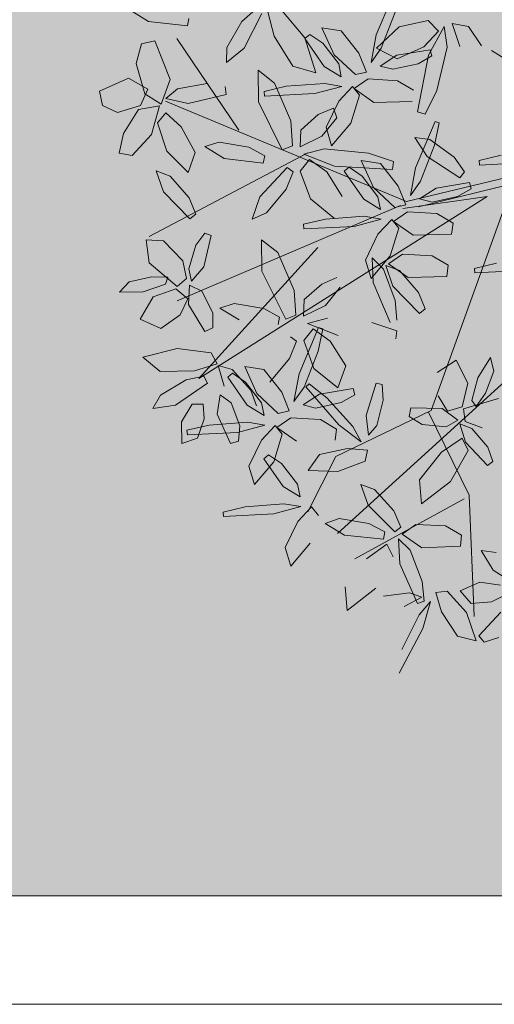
# Model space of a CAD drawing. Header units: millimetres. Extents: x -1567 to 968, y -503 to 481.
# Tile 94 of 145: x -474.2 to -473.1, y -139.44 to -137.17. Entities that reach past the tile are written whole.
import ezdxf

# ---------------------------------------------------------------- set-up
doc = ezdxf.new("R2010")
doc.units = ezdxf.units.MM
doc.layers.get('0').update_dxf_attribs({"lineweight": 0})
doc.layers.add('ARBOLES', color=2, linetype='Continuous')
doc.layers.add('cota', color=253, linetype='Continuous', lineweight=0)
doc.layers.add('Hatch Jardin', color=64, linetype='Continuous', lineweight=0, true_color=0x729900)

# ---------------------------------------------------------------- blocks, each defined once
blk = doc.blocks.new('ARR2')
at = {"layer": 'ARBOLES', "color": 82, "lineweight": 5, "true_color": 0x49ca12}
for p, q in [((2740.194, 1214.7655), (2740.2585, 1214.9199)), ((2739.3709, 1214.8502), (2739.4356, 1214.8106)), ((2739.7915, 1214.8504), (2739.7464, 1214.8104)), ((2739.754, 1214.7209), (2739.8126, 1214.837)), ((2739.8538, 1214.7616), (2739.833, 1214.842)), ((2739.8791, 1214.847), (2739.9563, 1214.7558)), ((2740.2568, 1214.841), (2740.2102, 1214.7209)), ((2739.4356, 1214.8106), (2739.5648, 1214.7953)), ((2739.5648, 1214.7953), (2739.5701, 1214.8197)), ((2739.7464, 1214.8104), (2739.6966, 1214.7238)), ((2740.2699, 1214.792), (2740.1951, 1214.7214)), ((2740.3668, 1214.8135), (2740.2699, 1214.792)), ((2740.4009, 1214.7777), (2740.3668, 1214.8135)), ((2740.4206, 1214.794), (2740.3678, 1214.698)), ((2740.4296, 1214.7249), (2740.4206, 1214.794)), ((2740.4466, 1214.8032), (2740.5011, 1214.7936)), ((2740.4721, 1214.7265), (2740.4466, 1214.8032)), ((2740.5011, 1214.7936), (2740.5447, 1214.7292)), ((2739.9155, 1214.661), (2739.8538, 1214.7616)), ((2739.9562, 1214.7539), (2739.9722, 1214.7673)), ((2739.9722, 1214.7673), (2740.0154, 1214.7377)), ((2740.0127, 1214.7894), (2740.0766, 1214.7795)), ((2740.0534, 1214.6993), (2740.0127, 1214.7894)), ((2740.0766, 1214.7795), (2740.1363, 1214.7046)), ((2740.1767, 1214.6735), (2740.194, 1214.7655)), ((2740.3525, 1214.7262), (2740.4009, 1214.7777)), ((2739.4116, 1214.7359), (2739.3941, 1214.6702)), ((2739.4565, 1214.7454), (2739.4116, 1214.7359)), ((2739.5069, 1214.6174), (2739.4565, 1214.7454)), ((2739.7357, 1214.4481), (2739.5297, 1214.7537)), ((2740.0209, 1214.6608), (2739.9562, 1214.7539)), ((2739.9563, 1214.7558), (2739.9924, 1214.6394)), ((2740.0154, 1214.7377), (2740.0687, 1214.6688)), ((2740.2639, 1214.6861), (2740.3525, 1214.7262)), ((2739.6966, 1214.7238), (2739.6946, 1214.6737)), ((2739.6946, 1214.6737), (2739.754, 1214.7209)), ((2740.1246, 1214.6335), (2740.0534, 1214.6993)), ((2740.1363, 1214.7046), (2740.1611, 1214.6419)), ((2740.2102, 1214.7209), (2740.1767, 1214.6735)), ((2740.1951, 1214.7214), (2740.2639, 1214.6861)), ((2740.2069, 1214.6617), (2740.2621, 1214.6975)), ((2740.2621, 1214.6975), (2740.3739, 1214.7159)), ((2740.3678, 1214.698), (2740.3311, 1214.5088)), ((2740.3792, 1214.6957), (2740.3339, 1214.6694)), ((2740.3739, 1214.7159), (2740.3792, 1214.6957)), ((2740.3958, 1214.5805), (2740.4296, 1214.7249)), ((2740.5776, 1214.7132), (2740.6423, 1214.6736)), ((2739.3941, 1214.6702), (2739.4234, 1214.5694)), ((2739.9924, 1214.6394), (2739.9155, 1214.661)), ((2740.077, 1214.6264), (2740.0209, 1214.6608)), ((2740.0687, 1214.6688), (2740.077, 1214.6264)), ((2740.2488, 1214.651), (2740.2069, 1214.6617)), ((2740.3339, 1214.6694), (2740.2488, 1214.651)), ((2739.8002, 1214.6476), (2739.8013, 1214.543)), ((2739.8551, 1214.6047), (2739.8002, 1214.6476)), ((2740.1611, 1214.6419), (2740.1246, 1214.6335)), ((2739.4331, 1214.5843), (2739.3684, 1214.6215)), ((2739.4777, 1214.5345), (2739.5069, 1214.6174)), ((2739.6307, 1214.6032), (2739.5323, 1214.5855)), ((2739.8203, 1214.5771), (2739.8937, 1214.5944)), ((2739.9093, 1214.4789), (2739.8551, 1214.6047)), ((2739.8937, 1214.5944), (2740.0221, 1214.604)), ((2740.0221, 1214.604), (2740.0793, 1214.594)), ((2740.1668, 1214.6187), (2740.1199, 1214.5866)), ((2740.2651, 1214.6131), (2740.1668, 1214.6187)), ((2740.3185, 1214.5812), (2740.2651, 1214.6131)), ((2739.4085, 1214.5301), (2739.4331, 1214.5843)), ((2739.4234, 1214.5694), (2739.4777, 1214.5345)), ((2739.5323, 1214.5855), (2739.4928, 1214.5535)), ((2739.5673, 1214.5369), (2739.6939, 1214.5672)), ((2739.6939, 1214.5672), (2739.6904, 1214.5933)), ((2739.8217, 1214.5619), (2739.8203, 1214.5771)), ((2739.9888, 1214.5701), (2739.8217, 1214.5619)), ((2740.0793, 1214.594), (2739.9888, 1214.5701)), ((2740.0687, 1214.5443), (2740.1145, 1214.5936)), ((2740.1379, 1214.5643), (2740.1091, 1214.4717)), ((2740.1145, 1214.5936), (2740.1379, 1214.5643)), ((2740.1199, 1214.5866), (2740.1853, 1214.5408)), ((2740.3567, 1214.502), (2740.3958, 1214.5805)), ((2739.2815, 1214.5308), (2739.3325, 1214.5073)), ((2739.3325, 1214.5073), (2739.4085, 1214.5301)), ((2739.4714, 1214.5293), (2739.4023, 1214.5175)), ((2739.4456, 1214.434), (2739.4714, 1214.5293)), ((2740.2945, 1214.2111), (2739.492, 1214.5443)), ((2739.4928, 1214.5535), (2739.5673, 1214.5369)), ((2739.8013, 1214.543), (2739.8809, 1214.3833)), ((2740.0267, 1214.4581), (2740.0687, 1214.5443)), ((2740.1853, 1214.5408), (2740.314, 1214.544)), ((2739.4023, 1214.5175), (2739.352, 1214.4375)), ((2739.4925, 1214.506), (2739.4649, 1214.4724)), ((2739.5442, 1214.4597), (2739.4925, 1214.506)), ((2739.9428, 1214.4481), (2740.0008, 1214.4999)), ((2740.0008, 1214.4999), (2740.0516, 1214.5215)), ((2740.0516, 1214.5215), (2740.0623, 1214.4899)), ((2740.3311, 1214.5088), (2740.3567, 1214.502)), ((2739.4649, 1214.4724), (2739.4959, 1214.3786)), ((2739.9147, 1214.3961), (2739.9093, 1214.4789)), ((2740.0623, 1214.4899), (2740.0131, 1214.4282)), ((2740.1091, 1214.4717), (2740.0453, 1214.3962)), ((2740.3251, 1214.3232), (2740.3896, 1214.4776)), ((2740.4039, 1214.4723), (2740.3879, 1214.3987)), ((2740.3896, 1214.4776), (2740.4039, 1214.4723)), ((2739.352, 1214.4375), (2739.338, 1214.3714)), ((2739.3805, 1214.3634), (2739.4456, 1214.434)), ((2739.5906, 1214.3743), (2739.5442, 1214.4597)), ((2739.9405, 1214.3928), (2739.9428, 1214.4481)), ((2740.0453, 1214.3962), (2740.0267, 1214.4581)), ((2739.6708, 1214.4087), (2739.6231, 1214.3935)), ((2739.7693, 1214.3916), (2739.6708, 1214.4087)), ((2740.0131, 1214.4282), (2739.9405, 1214.3928)), ((2740.3225, 1214.4241), (2740.3631, 1214.3601)), ((2740.372, 1214.4168), (2740.3225, 1214.4241)), ((2740.3879, 1214.3987), (2740.3413, 1214.2785)), ((2740.4529, 1214.3582), (2740.372, 1214.4168)), ((2739.338, 1214.3714), (2739.3805, 1214.3634)), ((2739.9655, 1214.3726), (2739.4378, 1214.0937)), ((2739.4959, 1214.3786), (2739.5677, 1214.307)), ((2739.5677, 1214.307), (2739.5906, 1214.3743)), ((2739.6231, 1214.3935), (2739.6878, 1214.3539)), ((2739.8223, 1214.3629), (2739.7693, 1214.3916)), ((2739.8809, 1214.3833), (2739.9147, 1214.3961)), ((2740.0204, 1214.3863), (2739.9531, 1214.3682)), ((2739.9531, 1214.3682), (2740.0553, 1214.3287)), ((2740.168, 1214.372), (2740.0204, 1214.3863)), ((2740.251, 1214.3436), (2740.168, 1214.372)), ((2740.5368, 1214.3474), (2740.6102, 1214.3646)), ((2739.6878, 1214.3539), (2739.817, 1214.3385)), ((2739.817, 1214.3385), (2739.8223, 1214.3629)), ((2739.9718, 1214.3509), (2739.9409, 1214.3123)), ((2740.0294, 1214.3098), (2739.9718, 1214.3509)), ((2740.1438, 1214.347), (2740.2077, 1214.3372)), ((2740.1845, 1214.2569), (2740.1438, 1214.347)), ((2740.2077, 1214.3372), (2740.2674, 1214.2622)), ((2740.2477, 1214.3174), (2740.251, 1214.3436)), ((2740.9352, 1214.3642), (2740.2945, 1214.2111)), ((2740.3345, 1214.1933), (2740.9358, 1214.3402)), ((2740.3631, 1214.3601), (2740.4724, 1214.2895)), ((2740.4879, 1214.3091), (2740.4529, 1214.3582)), ((2740.5383, 1214.3322), (2740.5368, 1214.3474)), ((2740.7053, 1214.3404), (2740.5383, 1214.3322)), ((2739.4613, 1214.3126), (2739.4851, 1214.2428)), ((2739.5071, 1214.2954), (2739.4613, 1214.3126)), ((2739.8059, 1214.2262), (2739.8972, 1214.3245)), ((2739.917, 1214.3092), (2739.8939, 1214.2517)), ((2739.8972, 1214.3245), (2739.917, 1214.3092)), ((2739.9409, 1214.3123), (2739.9751, 1214.2191)), ((2740.0808, 1214.2273), (2740.0294, 1214.3098)), ((2740.0553, 1214.3287), (2740.2477, 1214.3174)), ((2740.0873, 1214.3116), (2740.1033, 1214.325)), ((2740.152, 1214.2185), (2740.0873, 1214.3116)), ((2740.1033, 1214.325), (2740.1465, 1214.2954)), ((2740.3077, 1214.2312), (2740.3251, 1214.3232)), ((2740.4724, 1214.2895), (2740.4879, 1214.3091)), ((2739.5706, 1214.2225), (2739.5071, 1214.2954)), ((2740.1465, 1214.2954), (2740.1997, 1214.2265)), ((2740.3413, 1214.2785), (2740.3077, 1214.2312)), ((2740.3932, 1214.2552), (2740.505, 1214.2735)), ((2740.505, 1214.2735), (2740.5103, 1214.2534)), ((2739.4851, 1214.2428), (2739.573, 1214.1527)), ((2739.8939, 1214.2517), (2739.8278, 1214.1726)), ((2740.2557, 1214.1911), (2740.1845, 1214.2569)), ((2740.2674, 1214.2622), (2740.2922, 1214.1996)), ((2740.338, 1214.2193), (2740.3932, 1214.2552)), ((2740.5103, 1214.2534), (2740.4649, 1214.2271)), ((2739.5925, 1214.1683), (2739.5706, 1214.2225)), ((2739.6024, 1213.6218), (2740.5631, 1214.2272)), ((2739.7806, 1214.1524), (2739.8059, 1214.2262)), ((2739.9751, 1214.2191), (2740.055, 1214.1543)), ((2740.2081, 1214.1841), (2740.152, 1214.2185)), ((2740.1997, 1214.2265), (2740.2081, 1214.1841)), ((2740.2821, 1214.1872), (2740.5631, 1214.2272)), ((2740.3798, 1214.2087), (2740.338, 1214.2193)), ((2740.6354, 1214.2321), (2740.3772, 1213.5152)), ((2740.4649, 1214.2271), (2740.3798, 1214.2087)), ((2740.275, 1214.1978), (2739.5306, 1213.8801)), ((2739.573, 1214.1527), (2739.5925, 1214.1683)), ((2739.8278, 1214.1726), (2739.7806, 1214.1524)), ((2740.2979, 1214.1764), (2740.251, 1214.1443)), ((2740.2922, 1214.1996), (2740.2557, 1214.1911)), ((2740.3961, 1214.1708), (2740.2979, 1214.1764)), ((2740.4496, 1214.1389), (2740.3961, 1214.1708)), ((2739.9514, 1214.1348), (2740.0247, 1214.152)), ((2740.0247, 1214.152), (2740.1532, 1214.1616)), ((2740.2104, 1214.1517), (2740.1199, 1214.1278)), ((2740.1532, 1214.1616), (2740.2104, 1214.1517)), ((2740.1997, 1214.1019), (2740.2456, 1214.1512)), ((2740.2456, 1214.1512), (2740.269, 1214.1219)), ((2740.251, 1214.1443), (2740.3164, 1214.0985)), ((2740.4451, 1214.1016), (2740.4496, 1214.1389)), ((2739.6232, 1214.1048), (2739.5933, 1214.0649)), ((2739.6442, 1214.0974), (2739.6232, 1214.1048)), ((2739.9528, 1214.1196), (2739.9514, 1214.1348)), ((2740.1199, 1214.1278), (2739.9528, 1214.1196)), ((2740.269, 1214.1219), (2740.2402, 1214.0293)), ((2739.4275, 1214.0832), (2739.4379, 1214.006)), ((2739.4852, 1214.0795), (2739.4275, 1214.0832)), ((2739.5495, 1214.0136), (2739.4852, 1214.0795)), ((2739.6192, 1213.9933), (2739.6442, 1214.0974)), ((2739.8116, 1214.0835), (2739.8126, 1213.9789)), ((2739.8665, 1214.0407), (2739.8116, 1214.0835)), ((2740.1577, 1214.0158), (2740.1997, 1214.1019)), ((2740.3164, 1214.0985), (2740.4451, 1214.1016)), ((2739.5933, 1214.0649), (2739.5695, 1213.9862)), ((2739.9988, 1214.0577), (2739.6024, 1213.6218)), ((2739.9206, 1213.9149), (2739.8665, 1214.0407)), ((2739.4379, 1214.006), (2739.5303, 1213.928)), ((2739.5623, 1213.9548), (2739.5495, 1214.0136)), ((2740.1764, 1213.9539), (2740.1577, 1214.0158)), ((2740.2402, 1214.0293), (2740.1764, 1213.9539)), ((2740.1806, 1214.0237), (2740.1836, 1213.9407)), ((2740.2183, 1213.9854), (2740.1806, 1214.0237)), ((2740.2815, 1214.0357), (2740.2346, 1214.0036)), ((2740.3798, 1214.0302), (2740.2815, 1214.0357)), ((2740.4332, 1213.9983), (2740.3798, 1214.0302)), ((2740.5209, 1213.988), (2740.5943, 1214.0052)), ((2739.5695, 1213.9862), (2739.5786, 1213.9451)), ((2739.5786, 1213.9451), (2739.6192, 1213.9933)), ((2739.8126, 1213.9789), (2739.8923, 1213.8193)), ((2740.2574, 1213.8814), (2740.2183, 1213.9854)), ((2740.2258, 1213.998), (2740.2495, 1213.9283)), ((2740.2715, 1213.9808), (2740.2258, 1213.998)), ((2740.2346, 1214.0036), (2740.3, 1213.9579)), ((2740.3351, 1213.908), (2740.2715, 1213.9808)), ((2740.4287, 1213.961), (2740.4332, 1213.9983)), ((2740.5224, 1213.9728), (2740.5209, 1213.988)), ((2740.6894, 1213.981), (2740.5224, 1213.9728)), ((2739.3382, 1213.9093), (2739.3704, 1213.9437)), ((2739.3704, 1213.9437), (2739.4465, 1213.9596)), ((2739.4465, 1213.9596), (2739.5001, 1213.9584)), ((2739.5001, 1213.9584), (2739.4916, 1213.9352)), ((2739.5303, 1213.928), (2739.5623, 1213.9548)), ((2740.0122, 1213.9358), (2740.063, 1213.9574)), ((2740.1836, 1213.9407), (2740.2405, 1213.8078)), ((2740.3, 1213.9579), (2740.4287, 1213.961)), ((2739.4174, 1213.9104), (2739.3382, 1213.9093)), ((2739.4916, 1213.9352), (2739.4174, 1213.9104)), ((2739.5265, 1213.9202), (2739.4505, 1213.8928)), ((2739.5661, 1213.887), (2739.5265, 1213.9202)), ((2739.5716, 1213.9325), (2739.5681, 1213.8679)), ((2739.6124, 1213.9121), (2739.5716, 1213.9325)), ((2739.6492, 1213.8404), (2739.6124, 1213.9121)), ((2739.926, 1213.8321), (2739.9206, 1213.9149)), ((2739.9542, 1213.884), (2740.0122, 1213.9358)), ((2740.0736, 1213.9259), (2740.0245, 1213.8642)), ((2740.2495, 1213.9283), (2740.3375, 1213.8381)), ((2740.357, 1213.8537), (2740.3351, 1213.908)), ((2739.4505, 1213.8928), (2739.4079, 1213.8186)), ((2739.5402, 1213.8332), (2739.5661, 1213.887)), ((2739.9519, 1213.8288), (2739.9542, 1213.884)), ((2740.2628, 1213.8153), (2740.2574, 1213.8814)), ((2739.5681, 1213.8679), (2739.6233, 1213.778)), ((2739.65, 1213.7897), (2739.6492, 1213.8404)), ((2739.7206, 1213.8712), (2739.6729, 1213.856)), ((2739.6729, 1213.856), (2739.7376, 1213.8164)), ((2739.8191, 1213.8541), (2739.7206, 1213.8712)), ((2739.8721, 1213.8254), (2739.8191, 1213.8541)), ((2740.0245, 1213.8642), (2739.9519, 1213.8288)), ((2740.3375, 1213.8381), (2740.357, 1213.8537)), ((2739.4079, 1213.8186), (2739.4768, 1213.7881)), ((2739.4768, 1213.7881), (2739.5402, 1213.8332)), ((2739.8668, 1213.801), (2739.8721, 1213.8254)), ((2739.8923, 1213.8193), (2739.926, 1213.8321)), ((2740.0317, 1213.8223), (2739.9645, 1213.8042)), ((2740.2623, 1213.7796), (2740.1793, 1213.808)), ((2739.6233, 1213.778), (2739.65, 1213.7897)), ((2739.9372, 1213.6373), (2740.0016, 1213.7916)), ((2739.9832, 1213.7869), (2739.9522, 1213.7483)), ((2739.9645, 1213.8042), (2740.0667, 1213.7646)), ((2740.0407, 1213.7457), (2739.9832, 1213.7869)), ((2740.016, 1213.7864), (2740, 1213.7127)), ((2740.0016, 1213.7916), (2740.016, 1213.7864)), ((2740.259, 1213.7534), (2740.2623, 1213.7796)), ((2739.9284, 1213.7452), (2739.9053, 1213.6876)), ((2739.9086, 1213.7605), (2739.9284, 1213.7452)), ((2739.9522, 1213.7483), (2739.9865, 1213.6551)), ((2740.0922, 1213.6632), (2740.0407, 1213.7457)), ((2739.5303, 1213.7208), (2739.4169, 1213.6922)), ((2739.6444, 1213.7067), (2739.5303, 1213.7208)), ((2740, 1213.7127), (2739.9534, 1213.5926)), ((2739.4169, 1213.6922), (2739.4742, 1213.6452)), ((2739.6642, 1213.67), (2739.6444, 1213.7067)), ((2739.9053, 1213.6876), (2739.8391, 1213.6086)), ((2740.4603, 1213.6823), (2740.3971, 1213.6412)), ((2740.4991, 1213.606), (2740.4603, 1213.6823)), ((2740.532, 1213.6241), (2740.5743, 1213.6911)), ((2740.5743, 1213.6911), (2740.5856, 1213.6453)), ((2739.4742, 1213.6452), (2739.588, 1213.6472)), ((2739.588, 1213.6472), (2739.6642, 1213.67)), ((2739.6676, 1213.6646), (2739.6876, 1213.596)), ((2739.7143, 1213.6513), (2739.6676, 1213.6646)), ((2739.7759, 1213.583), (2739.7143, 1213.6513)), ((2739.7558, 1213.6611), (2739.8198, 1213.6513)), ((2739.7965, 1213.571), (2739.7558, 1213.6611)), ((2739.8198, 1213.6513), (2739.8795, 1213.5763)), ((2739.9865, 1213.6551), (2740.0663, 1213.5903)), ((2740.0663, 1213.5903), (2740.0922, 1213.6632)), ((2740.5856, 1213.6453), (2740.5573, 1213.5728)), ((2739.5604, 1213.6171), (2739.4749, 1213.5653)), ((2739.6197, 1213.6293), (2739.5604, 1213.6171)), ((2739.6323, 1213.6062), (2739.6197, 1213.6293)), ((2739.6994, 1213.6256), (2739.7153, 1213.639)), ((2739.764, 1213.5325), (2739.6994, 1213.6256)), ((2739.7153, 1213.639), (2739.7585, 1213.6094)), ((2739.9198, 1213.5452), (2739.9372, 1213.6373)), ((2740.5122, 1213.5484), (2740.532, 1213.6241)), ((2739.525, 1213.5325), (2739.6323, 1213.6062)), ((2739.7585, 1213.6094), (2739.8118, 1213.5405)), ((2739.7951, 1213.53), (2739.7759, 1213.583)), ((2739.9534, 1213.5926), (2739.9198, 1213.5452)), ((2739.9593, 1213.5932), (2739.9704, 1213.6037)), ((2740.069, 1213.4669), (2739.9593, 1213.5932)), ((2739.9704, 1213.6037), (2740.0293, 1213.5567)), ((2740.0052, 1213.5693), (2740.1171, 1213.5876)), ((2740.1171, 1213.5876), (2740.1223, 1213.5674)), ((2740.1602, 1213.4977), (2740.1934, 1213.6061)), ((2740.1934, 1213.6061), (2740.2138, 1213.6018)), ((2740.2138, 1213.6018), (2740.2172, 1213.5496)), ((2740.4805, 1213.5274), (2740.4991, 1213.606)), ((2739.4749, 1213.5653), (2739.4495, 1213.5213)), ((2739.6743, 1213.5669), (2739.6645, 1213.5025)), ((2739.7111, 1213.5406), (2739.6743, 1213.5669)), ((2739.8677, 1213.5052), (2739.7965, 1213.571)), ((2739.8795, 1213.5763), (2739.9042, 1213.5137)), ((2739.95, 1213.5334), (2740.0052, 1213.5693)), ((2740.0293, 1213.5567), (2740.1162, 1213.4616)), ((2740.1223, 1213.5674), (2740.077, 1213.5412)), ((2740.2172, 1213.5496), (2740.196, 1213.4651)), ((2740.4001, 1213.5635), (2740.4311, 1213.5124)), ((2740.6007, 1213.5547), (2740.485, 1213.5199)), ((2740.5269, 1213.5286), (2740.5122, 1213.5484)), ((2740.5573, 1213.5728), (2740.5269, 1213.5286)), ((2739.4495, 1213.5213), (2739.525, 1213.5325)), ((2739.581, 1213.5364), (2739.5451, 1213.4767)), ((2739.6168, 1213.5363), (2739.581, 1213.5364)), ((2739.6206, 1213.4867), (2739.6168, 1213.5363)), ((2739.739, 1213.4633), (2739.7111, 1213.5406)), ((2739.8201, 1213.4982), (2739.764, 1213.5325)), ((2739.8118, 1213.5405), (2739.8201, 1213.4982)), ((2739.9042, 1213.5137), (2739.8677, 1213.5052)), ((2739.9919, 1213.5227), (2739.95, 1213.5334)), ((2740.077, 1213.5412), (2739.9919, 1213.5227)), ((2740.3772, 1213.5152), (2740.0587, 1213.3619)), ((2740.3086, 1213.5241), (2740.3038, 1213.4953)), ((2740.414, 1213.5212), (2740.3086, 1213.5241)), ((2740.4661, 1213.4829), (2740.414, 1213.5212)), ((2740.4311, 1213.5124), (2740.4805, 1213.5274)), ((2740.485, 1213.5199), (2740.49, 1213.4785)), ((2739.5986, 1213.4223), (2739.6206, 1213.4867)), ((2739.6645, 1213.5025), (2739.708, 1213.4044)), ((2739.9099, 1213.4904), (2739.863, 1213.4583)), ((2740.0082, 1213.4848), (2739.9099, 1213.4904)), ((2740.0617, 1213.4529), (2740.0082, 1213.4848)), ((2740.1678, 1213.4323), (2740.1602, 1213.4977)), ((2740.3038, 1213.4953), (2740.3466, 1213.4683)), ((2740.3684, 1213.5093), (2740.5038, 1213.2324)), ((2740.4268, 1213.4599), (2740.4661, 1213.4829)), ((2739.5451, 1213.4767), (2739.5461, 1213.4045)), ((2739.5634, 1213.4488), (2739.6368, 1213.4661)), ((2739.5649, 1213.4336), (2739.5634, 1213.4488)), ((2739.6368, 1213.4661), (2739.7653, 1213.4757)), ((2739.8225, 1213.4658), (2739.7319, 1213.4419)), ((2739.7347, 1213.4124), (2739.739, 1213.4633)), ((2739.7653, 1213.4757), (2739.8225, 1213.4658)), ((2739.8118, 1213.416), (2739.8577, 1213.4653)), ((2739.8577, 1213.4653), (2739.881, 1213.436)), ((2739.863, 1213.4583), (2739.9284, 1213.4126)), ((2740.0572, 1213.4157), (2740.0617, 1213.4529)), ((2740.1438, 1213.4105), (2740.069, 1213.4669)), ((2740.1162, 1213.4616), (2740.1438, 1213.4105)), ((2740.196, 1213.4651), (2740.1678, 1213.4323)), ((2740.3466, 1213.4683), (2740.4268, 1213.4599)), ((2740.4728, 1213.4701), (2740.491, 1213.4098)), ((2740.5122, 1213.4553), (2740.4728, 1213.4701)), ((2740.49, 1213.4785), (2740.5462, 1213.457)), ((2740.5652, 1213.3924), (2740.5122, 1213.4553)), ((2739.5461, 1213.4045), (2739.5986, 1213.4223)), ((2739.7319, 1213.4419), (2739.5649, 1213.4336)), ((2739.7698, 1213.3299), (2739.8118, 1213.416)), ((2739.881, 1213.436), (2739.8523, 1213.3434)), ((2740.4116, 1213.3762), (2740.48, 1213.4232)), ((2740.48, 1213.4232), (2740.5005, 1213.3817)), ((2739.708, 1213.4044), (2739.7347, 1213.4124)), ((2740.0044, 1213.3679), (2740.098, 1213.3881)), ((2740.098, 1213.3881), (2740.1651, 1213.3825)), ((2740.1651, 1213.3825), (2740.1565, 1213.3461)), ((2740.5005, 1213.3817), (2740.4413, 1213.2779)), ((2740.491, 1213.4098), (2740.5646, 1213.3319)), ((2740.5823, 1213.3455), (2740.5652, 1213.3924)), ((2739.819, 1213.354), (2739.8349, 1213.3675)), ((2739.8841, 1213.2612), (2739.819, 1213.354)), ((2739.8349, 1213.3675), (2739.8782, 1213.3381)), ((2740.0587, 1213.3619), (2739.9661, 1213.1769)), ((2739.9672, 1213.315), (2740.0044, 1213.3679)), ((2740.3382, 1213.2837), (2740.4116, 1213.3762)), ((2739.7884, 1213.2679), (2739.7698, 1213.3299)), ((2739.8523, 1213.3434), (2739.7884, 1213.2679)), ((2739.8782, 1213.3381), (2739.9319, 1213.2695)), ((2740.1565, 1213.3461), (2740.066, 1213.3115)), ((2740.5646, 1213.3319), (2740.5823, 1213.3455)), ((2740.066, 1213.3115), (2739.9672, 1213.315)), ((2740.3443, 1213.2041), (2740.3382, 1213.2837)), ((2739.9404, 1213.2271), (2739.8841, 1213.2612)), ((2739.9319, 1213.2695), (2739.9404, 1213.2271)), ((2740.1423, 1213.2687), (2740.1671, 1213.1993)), ((2740.1883, 1213.2521), (2740.1423, 1213.2687)), ((2740.2529, 1213.1802), (2740.1883, 1213.2521)), ((2740.4413, 1213.2779), (2740.3443, 1213.2041)), ((2740.4862, 1213.2206), (2740.1221, 1213.0213)), ((2740.5038, 1213.2324), (2740.5199, 1212.8292)), ((2739.684, 1213.1765), (2739.7572, 1213.1941)), ((2739.7572, 1213.1941), (2739.8857, 1213.2044)), ((2739.9429, 1213.1948), (2739.8525, 1213.1704)), ((2739.8857, 1213.2044), (2739.9429, 1213.1948)), ((2739.9325, 1213.1449), (2739.9781, 1213.1945)), ((2739.9781, 1213.1945), (2740.0016, 1213.1653)), ((2740.1671, 1213.1993), (2740.2562, 1213.1104)), ((2739.6855, 1213.1613), (2739.684, 1213.1765)), ((2739.8525, 1213.1704), (2739.6855, 1213.1613)), ((2740.0707, 1213.1547), (2740.0232, 1213.1389)), ((2740.1694, 1213.139), (2740.0707, 1213.1547)), ((2740.2755, 1213.1263), (2740.2529, 1213.1802)), ((2739.891, 1213.0586), (2739.9325, 1213.1449)), ((2740.0232, 1213.1389), (2740.0884, 1213.1002)), ((2740.2228, 1213.1111), (2740.1694, 1213.139)), ((2740.2562, 1213.1104), (2740.2755, 1213.1263)), ((2740.3262, 1213.1354), (2740.2797, 1213.1026)), ((2740.4245, 1213.1312), (2740.3262, 1213.1354)), ((2740.4784, 1213.1), (2740.4245, 1213.1312)), ((2740.0884, 1213.1002), (2740.2178, 1213.0866)), ((2740.2178, 1213.0866), (2740.2228, 1213.1111)), ((2740.2683, 1213.0871), (2740.2724, 1213.0041)), ((2740.3065, 1213.0494), (2740.2683, 1213.0871)), ((2740.2797, 1213.1026), (2740.3457, 1213.0578)), ((2740.4744, 1213.0627), (2740.4784, 1213.1)), ((2739.9099, 1212.9967), (2739.891, 1213.0586)), ((2739.9734, 1213.0725), (2739.9099, 1212.9967)), ((2740.1619, 1213.0213), (2740.2296, 1213.0693)), ((2740.2296, 1213.0693), (2740.2507, 1213.028)), ((2740.3457, 1213.0578), (2740.4744, 1213.0627)), ((2740.3471, 1212.9459), (2740.3065, 1213.0494)), ((2740.5432, 1213.0483), (2740.5828, 1212.983)), ((2740.5936, 1213.0419), (2740.5432, 1213.0483)), ((2740.2724, 1213.0041), (2740.3312, 1212.8721)), ((2740.5828, 1212.983), (2740.6923, 1212.9126)), ((2740.097, 1212.8483), (2740.0898, 1212.9278)), ((2740.1929, 1212.9234), (2740.097, 1212.8483)), ((2740.3534, 1212.8799), (2740.3471, 1212.9459)), ((2740.5392, 1212.9429), (2740.473, 1212.914)), ((2740.6081, 1212.9329), (2740.5392, 1212.9429)), ((2740.2182, 1212.8967), (2740.3046, 1212.9074)), ((2740.3453, 1212.893), (2740.2871, 1212.8623)), ((2740.3046, 1212.9074), (2740.3453, 1212.893)), ((2740.3927, 1212.9085), (2740.4298, 1212.9136)), ((2740.4117, 1212.8439), (2740.3927, 1212.9085)), ((2740.4298, 1212.9136), (2740.4948, 1212.8417)), ((2740.473, 1212.914), (2740.5096, 1212.8725)), ((2740.5775, 1212.8772), (2740.6218, 1212.8999)), ((2740.3312, 1212.8721), (2740.3534, 1212.8799)), ((2740.3367, 1212.8343), (2740.3744, 1212.8785)), ((2740.3744, 1212.8785), (2740.3487, 1212.7884)), ((2740.5096, 1212.8725), (2740.5775, 1212.8772)), ((2740.4644, 1212.7638), (2740.4117, 1212.8439)), ((2740.4948, 1212.8417), (2740.5272, 1212.7483)), ((2740.6091, 1212.8428), (2740.5356, 1212.7647)), ((2740.5272, 1212.7483), (2740.4644, 1212.7638)), ((2740.5356, 1212.7647), (2740.5532, 1212.7432)), ((2740.5532, 1212.7432), (2740.6018, 1212.7589))]:
    blk.add_line(p, q, dxfattribs=at)
at = {"layer": 'ARBOLES', "color": 74, "lineweight": 5, "true_color": 0x4bb521}
for p, q in [((2739.3684, 1214.6215), (2739.2724, 1214.5786)), ((2739.2724, 1214.5786), (2739.2815, 1214.5308)), ((2740.2794, 1212.7189), (2740.3367, 1212.8343)), ((2740.3487, 1212.7884), (2740.2706, 1212.6405))]:
    blk.add_line(p, q, dxfattribs=at)
at = {"layer": 'ARBOLES', "color": 88, "lineweight": 5, "true_color": 0x193c0b}
blk.add_line((2740.9133, 1213.8764), (2740.0653, 1213.1056), dxfattribs=at)

msp = doc.modelspace()

# ---------------------------------------------------------------- hatches: boundary and pattern name
at = {"layer": 'Hatch Jardin', "lineweight": 0, "true_color": 0x136734, "transparency": 33554597}
h = msp.add_hatch(dxfattribs=at)
h.set_pattern_fill('AR-SAND', color=116, scale=0.0034, angle=304.2117, style=0)
h.set_pattern_definition([(341.711704, (-28.12582, -178.575), (0.1345488, 0.09805785), [0, -0.1312672, 0, -0.146812, 0, -0.140335]), (311.711704, (-28.12582, -178.575), (0.287482, 0.01064072), [0, -0.0708152, 0, -0.1183132, 0, -0.045339]), (271.711704, (-28.18555, -178.48715), (0.15161477, -0.22212728), [0, -0.04318, 0, -0.155448, 0, -0.202946]), (261.711704, (-28.18555, -178.48715), (0.20864654, -0.17207145), [0, -0.02159, 0, -0.1019048, 0, -0.116586])])
edge = h.paths.add_edge_path()
edge.add_line((-459.3717, -139.1911), (-479.0163, -139.1911))
edge.add_line((-479.0163, -139.1911), (-479.0163, -136.5411))
edge.add_arc((-478.1163, -136.5411), 0.9, 89.9988, 180, ccw=False)
edge.add_line((-478.1163, -135.6411), (-460.2707, -135.6411))
edge.add_arc((-460.2717, -136.5411), 0.9, 0.0268, 89.9367, ccw=False)
edge.add_line((-459.3717, -136.5406), (-459.3717, -139.1911))

# ---------------------------------------------------------------- linework, layer by layer
msp.add_lwpolyline([(-479.1163, -139.1911), (-459.5517, -139.1911), (-459.5517, -139.4411), (-479.1163, -139.4411)], close=True)

# ---------------------------------------------------------------- block references
at = {"layer": 'cota', "xscale": 0.6917913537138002, "yscale": 0.6917913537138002, "zscale": 0.6917913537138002}
msp.add_blockref('ARR2', (-2369.0158, -977.5722, 1350.8029), dxfattribs=at)

doc.saveas('drawing.dxf')
